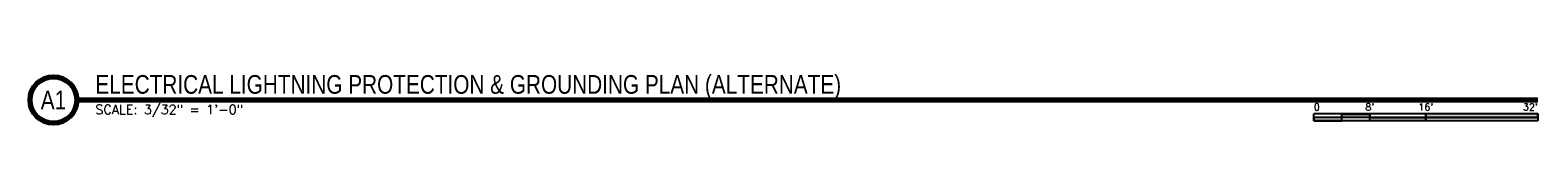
# Model space of a CAD drawing. Header units: inches. Extents: x -234 to 2350, y 341 to 428.
import ezdxf
from ezdxf.enums import TextEntityAlignment as Align

# ---------------------------------------------------------------- set-up
doc = ezdxf.new("R2010")
doc.units = ezdxf.units.IN
doc.header["$MEASUREMENT"] = 0
doc.layers.add('E-ANNO-SYMB', color=2, linetype='Continuous')
doc.layers.add('S-ANNO-SYMB', color=2, linetype='Continuous')
doc.styles.add('Annotative', font='romans.shx')
doc.styles.add('Arial', font='romans.shx', dxfattribs={"width": 0.8})
doc.styles.add('TITLES', font='swiss.ttf', dxfattribs={"height": 0.25})

# ---------------------------------------------------------------- blocks, each defined once
blk = doc.blocks.new('*U7')
at = {"linetype": 'Continuous', "lineweight": 70}
blk.add_line((1.125, 0.625), (20.694, 0.625), dxfattribs=at)
at = {"lineweight": 70}
blk.add_circle((0.812, 0.625), 0.312, dxfattribs=at)
at = {"style": 'Arial'}
blk.add_attdef('DRAWING_AREA_TITLE', text='', height=0.187, dxfattribs=at).set_placement((1.374, 0.634), align=Align.BOTTOM_LEFT)
blk.add_attdef('X#', text='', height=0.187, dxfattribs=at).set_placement((0.812, 0.625), align=Align.MIDDLE_CENTER)
blk.add_attdef('SCALE:', text='', height=0.0938, dxfattribs=at).set_placement((1.374, 0.561), align=Align.TOP_LEFT)
blk = doc.blocks.new('*U5')
for points in [[(-2.625, -0.188), (-2.25, -0.188), (-2.25, -0.234), (-2.625, -0.234)], [(-1.5, -0.234), (0, -0.234), (0, -0.187), (-1.5, -0.187)], [(-3, -0.281), (-2.625, -0.281), (-2.625, -0.234), (-3, -0.234)], [(-2.25, -0.235), (-1.5, -0.235), (-1.5, -0.281), (-2.25, -0.281)]]:
    blk.add_hatch(color=256).paths.add_polyline_path(points)
for p, q in [((0, -0.187), (-3, -0.187)), ((-3, -0.281), (-3, -0.187)), ((-2.625, -0.281), (-2.625, -0.188)), ((-2.25, -0.281), (-2.25, -0.188)), ((-1.5, -0.281), (-1.5, -0.188)), ((0, -0.187), (0, -0.281)), ((0, -0.234), (-3, -0.234)), ((0, -0.281), (-3, -0.281))]:
    blk.add_line(p, q)
at = {"flags": 128}
for points in [[(-2.625, -0.188), (-2.25, -0.188), (-2.25, -0.234), (-2.625, -0.234), (-2.625, -0.188)], [(-1.5, -0.234), (0, -0.234), (0, -0.187), (-1.5, -0.187), (-1.5, -0.234)], [(-3, -0.281), (-2.625, -0.281), (-2.625, -0.234), (-3, -0.234), (-3, -0.281)], [(-2.25, -0.235), (-1.5, -0.235), (-1.5, -0.281), (-2.25, -0.281), (-2.25, -0.235)]]:
    blk.add_lwpolyline(points, close=True, dxfattribs=at)
at = {"style": 'Arial'}
blk.add_text('0', height=0.0937, dxfattribs=at).set_placement((-3, -0.094), align=Align.MIDDLE_LEFT)
for s, p in [("8'", (-2.25, -0.094)), ("16'", (-1.5, -0.094))]:
    blk.add_text(s, height=0.0937, dxfattribs=at).set_placement(p, align=Align.MIDDLE_CENTER)
blk.add_text("32'", height=0.0937, dxfattribs=at).set_placement((0, -0.094), align=Align.MIDDLE_RIGHT)

msp = doc.modelspace()

# ---------------------------------------------------------------- block references
at = {"layer": 'E-ANNO-SYMB', "lineweight": -3, "xscale": 128.0000001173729, "yscale": 128.0000001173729, "zscale": 128.0000001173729}
msp.add_blockref('*U5', (2350.4, 381.1), dxfattribs=at)
at = {"layer": 'S-ANNO-SYMB', "lineweight": -3}
ref = msp.add_blockref('*U7', (-298.4, 301.1), dxfattribs=dict(at, xscale=128.0000001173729, yscale=128.0000001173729, zscale=128.0000001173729))
ref.add_attrib('SCALE:', 'SCALE: 3/32" = 1\'-0"', dxfattribs={"layer": '0', "height": 16, "style": 'Annotative'}).set_placement((-122.5, 372.8), align=Align.TOP_LEFT)
ref.add_attrib('DRAWING_AREA_TITLE', 'ELECTRICAL LIGHTNING PROTECTION & GROUNDING PLAN (ALTERNATE)', dxfattribs={"layer": '0', "height": 32, "style": 'TITLES', "width": 0.796875}).set_placement((-122.5, 382.2), align=Align.BOTTOM_LEFT)
ref.add_attrib('X#', 'A1', dxfattribs={"layer": '0', "height": 32, "style": 'TITLES', "width": 0.796875}).set_placement((-194.4, 381.1), align=Align.MIDDLE_CENTER)

doc.saveas('drawing.dxf')
